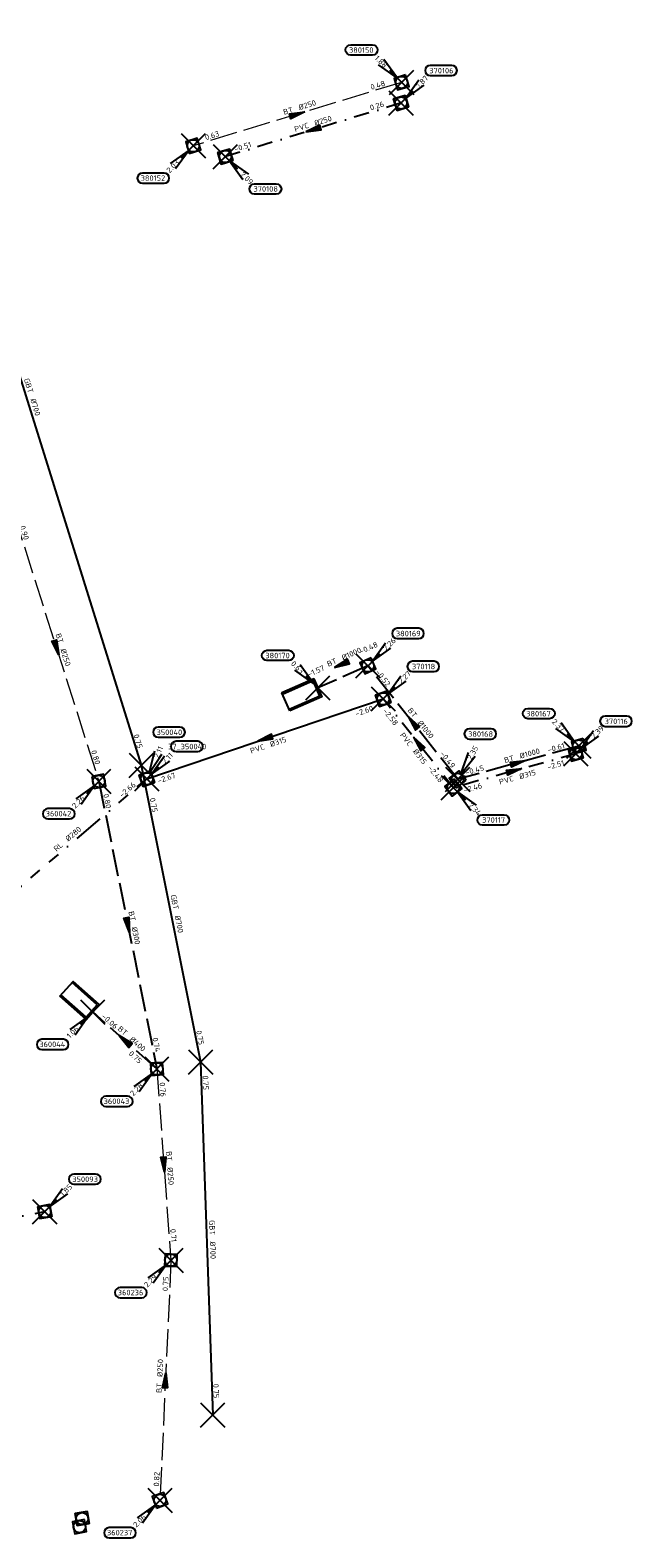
# Model space of a CAD drawing. Header units: metres. Extents: x 153343 to 157271, y 461673 to 467005.
# Tile 24 of 191: x 156392 to 156541, y 462661 to 463034. Entities that reach past the tile are written whole.
import ezdxf
from ezdxf.enums import TextEntityAlignment as Align
from ezdxf.lldxf.tags import DXFTag

# ---------------------------------------------------------------- set-up
doc = ezdxf.new("R2010")
doc.units = ezdxf.units.M
doc.header["$LTSCALE"] = 0.75
doc.header["$PDMODE"] = 3
doc.header["$PDSIZE"] = 3
for name, pattern in [('RI-HWA_BETON', [11.4, 9, -2.4]), ('RI-RELINEN', [38, 10, -4, 0, -4, 4, -4, 4, -4, 0, -4]), ('RI-VWA_PVC', [11, 5, -3, 0, -3])]:
    doc.linetypes.add(name, pattern=pattern)
doc.layers.get('0').update_dxf_attribs({"lineweight": 25})
doc.layers.get('defpoints').update_dxf_attribs({"lineweight": 25})
for name, color, linetype, lineweight in [('B-OI-RI-GWA_STROOMRICHTING-S @ 0.75', 11, 'Continuous', 25), ('B-OI-RI-HWA_RIOOLPUT_INSPECTIEPUT-S', 151, 'Continuous', 25), ('B-OI-RI-HWA_STROOMRICHTING-S @ 0.75', 151, 'Continuous', 25), ('B-OI-RI-HWA_TRANSPORTLEIDING_BETON_250-G', 151, 'RI-HWA_BETON', 18), ('B-OI-RI-HWA_UITSTROOMBAK-S @ 0.75', 151, 'Continuous', 25), ('B-OI-RI-VWA_RIOOLPUT_INSPECTIEPUT-S', 33, 'Continuous', 25), ('B-OI-RI-VWA_STROOMRICHTING-S @ 0.75', 33, 'Continuous', 25)]:
    doc.layers.add(name, color=color, linetype=linetype, lineweight=lineweight)
for name, color, linetype in [('B-OI-RI-HWA_PUTNUMMER-S @ 0.75', 151, 'Continuous'), ('B-OI-RI-HWA_TRANSPORTLEIDING_BETON_1000-G', 151, 'RI-HWA_BETON'), ('B-OI-RI-HWA_TRANSPORTLEIDING_BETON_300-G', 151, 'RI-HWA_BETON'), ('B-OI-RI-HWA_TRANSPORTLEIDING_BETON_400-G', 151, 'RI-HWA_BETON'), ('B-OI-RI-PERSLEIDING_TRANSPORTLEIDING_GEWAPEND BETON_700-G', 210, 'RI-PERS'), ('B-OI-RI-VWA_PUTNUMMER-S @ 0.75', 33, 'Continuous'), ('B-OI-RI-VWA_TRANSPORTLEIDING_B+RELINED_195-G', 33, 'RI-RELINEN'), ('B-OI-RI-VWA_TRANSPORTLEIDING_B+RELINED_280-G', 33, 'RI-RELINEN'), ('B-OI-RI-VWA_TRANSPORTLEIDING_PVC_250-G', 33, 'RI-VWA_PVC'), ('B-OI-RI-VWA_TRANSPORTLEIDING_PVC_315-G', 33, 'RI-VWA_PVC'), ('B-OI-RI-ZINKER_PVC_315-G', 20, 'Continuous'), ('fictief knooppunt', 7, 'Continuous')]:
    doc.layers.add(name, color=color, linetype=linetype)
doc.layers.add('inspectieput', color=7, linetype='Continuous', plot=False)
doc.layers.add('rwa lozingpunt_frontmuur', color=7, linetype='Continuous', plot=False)
doc.styles.add('NLCS-ISO', font='isocpeur.ttf')
doc.styles.get("Standard").update_dxf_attribs({"font": 'txt.shx'})
tags = doc.linetypes.add('RI-PERS', pattern='A,7,-2,["P",Standard,S=1.8,R=0,X=-0.5,Y=-0.9],-2,7,-2,[102,NLCS.SHX,S=1,R=180,X=0,Y=0],-2', length=22).pattern_tags.tags
tags[6] = DXFTag(74, 10)

# ---------------------------------------------------------------- blocks, each defined once
blk = doc.blocks.new('*U546')
at = {"ltscale": 0.1, "style": 'NLCS-ISO'}
for tag, p in [('BOBL', (-48.96, 0)), ('MAT', (-1, 0.5))]:
    blk.add_attdef(tag, text='', height=1.8, dxfattribs=at).set_placement(p, align=Align.BOTTOM_RIGHT)
for tag, p in [('DIA', (1, 0.5)), ('BOBR', (48.02, -0.03))]:
    blk.add_attdef(tag, text='', height=1.8, dxfattribs=at).set_placement(p, align=Align.BOTTOM_LEFT)
at = {"layer": 'defpoints', "ltscale": 0.1, "style": 'NLCS-ISO', "flags": 1}
blk.add_attdef('JVA', text='', height=1.8, dxfattribs=at).set_placement((0, -1), align=Align.TOP_CENTER)
blk = doc.blocks.new('*U539')
at = {"ltscale": 0.1, "style": 'NLCS-ISO'}
for tag, p in [('BOBL', (-33.84, 0)), ('MAT', (-1, 0.5))]:
    blk.add_attdef(tag, text='', height=1.8, dxfattribs=at).set_placement(p, align=Align.BOTTOM_RIGHT)
for tag, p in [('DIA', (1, 0.5)), ('BOBR', (39.62, -0.02))]:
    blk.add_attdef(tag, text='', height=1.8, dxfattribs=at).set_placement(p, align=Align.BOTTOM_LEFT)
at = {"layer": 'defpoints', "ltscale": 0.1, "style": 'NLCS-ISO', "flags": 1}
blk.add_attdef('JVA', text='', height=1.8, dxfattribs=at).set_placement((0, -1), align=Align.TOP_CENTER)
blk = doc.blocks.new('*U540')
at = {"ltscale": 0.1, "style": 'NLCS-ISO'}
for tag, p in [('BOBL', (-117.87, 0)), ('MAT', (-1, 0.5))]:
    blk.add_attdef(tag, text='', height=1.8, dxfattribs=at).set_placement(p, align=Align.BOTTOM_RIGHT)
for tag, p in [('DIA', (1, 0.5)), ('BOBR', (116.92, -0.07))]:
    blk.add_attdef(tag, text='', height=1.8, dxfattribs=at).set_placement(p, align=Align.BOTTOM_LEFT)
at = {"layer": 'defpoints', "ltscale": 0.1, "style": 'NLCS-ISO', "flags": 1}
blk.add_attdef('JVA', text='', height=1.8, dxfattribs=at).set_placement((0, -1), align=Align.TOP_CENTER)
blk = doc.blocks.new('*U80')
at = {"ltscale": 0.1}
blk.add_hatch(color=256, dxfattribs=at).paths.add_polyline_path([(-2.5, 0), (2.5, -0.83), (2.5, 0.83)])
at = {"ltscale": 0.1, "flags": 128}
blk.add_lwpolyline([(-2.5, 0), (2.5, -0.83), (2.5, 0.83)], close=True, dxfattribs=at)
at = {"ltscale": 0.1, "style": 'NLCS-ISO'}
for tag, p in [('BOBL', (-5.66, 0)), ('MAT', (-1, 0.5))]:
    blk.add_attdef(tag, text='', height=1.8, dxfattribs=at).set_placement(p, align=Align.BOTTOM_RIGHT)
for tag, p in [('DIA', (1, 0.5)), ('BOBR', (7.22, 0))]:
    blk.add_attdef(tag, text='', height=1.8, dxfattribs=at).set_placement(p, align=Align.BOTTOM_LEFT)
at = {"layer": 'defpoints', "ltscale": 0.1, "style": 'NLCS-ISO', "flags": 1}
blk.add_attdef('JVA', text='', height=1.8, dxfattribs=at).set_placement((0, -1), align=Align.TOP_CENTER)
blk = doc.blocks.new('*U541')
at = {"ltscale": 0.1}
blk.add_hatch(color=256, dxfattribs=at).paths.add_polyline_path([(-2.5, 0), (2.5, -0.83), (2.5, 0.83)])
at = {"ltscale": 0.1, "flags": 128}
blk.add_lwpolyline([(-2.5, 0), (2.5, -0.83), (2.5, 0.83)], close=True, dxfattribs=at)
at = {"ltscale": 0.1, "style": 'NLCS-ISO'}
for tag, p in [('BOBL', (-14.54, 0)), ('MAT', (-1, 0.5))]:
    blk.add_attdef(tag, text='', height=1.8, dxfattribs=at).set_placement(p, align=Align.BOTTOM_RIGHT)
for tag, p in [('DIA', (1, 0.5)), ('BOBR', (13.6, 0))]:
    blk.add_attdef(tag, text='', height=1.8, dxfattribs=at).set_placement(p, align=Align.BOTTOM_LEFT)
at = {"layer": 'defpoints', "ltscale": 0.1, "style": 'NLCS-ISO', "flags": 1}
blk.add_attdef('JVA', text='', height=1.8, dxfattribs=at).set_placement((0, -1), align=Align.TOP_CENTER)
blk = doc.blocks.new('*U542')
at = {"ltscale": 0.1}
blk.add_hatch(color=256, dxfattribs=at).paths.add_polyline_path([(2.5, 0), (-2.5, -0.83), (-2.5, 0.83)])
at = {"ltscale": 0.1, "flags": 128}
blk.add_lwpolyline([(2.5, 0), (-2.5, -0.83), (-2.5, 0.83)], close=True, dxfattribs=at)
at = {"ltscale": 0.1, "style": 'NLCS-ISO'}
for tag, p in [('BOBL', (-11.41, 0)), ('MAT', (-1, 0.5))]:
    blk.add_attdef(tag, text='', height=1.8, dxfattribs=at).set_placement(p, align=Align.BOTTOM_RIGHT)
for tag, p in [('DIA', (1, 0.5)), ('BOBR', (10.46, 0))]:
    blk.add_attdef(tag, text='', height=1.8, dxfattribs=at).set_placement(p, align=Align.BOTTOM_LEFT)
at = {"layer": 'defpoints', "ltscale": 0.1, "style": 'NLCS-ISO', "flags": 1}
blk.add_attdef('JVA', text='', height=1.8, dxfattribs=at).set_placement((0, -1), align=Align.TOP_CENTER)
blk = doc.blocks.new('*U537')
at = {"ltscale": 0.1}
blk.add_hatch(color=256, dxfattribs=at).paths.add_polyline_path([(2.5, 0), (-2.5, -0.83), (-2.5, 0.83)])
at = {"ltscale": 0.1, "flags": 128}
blk.add_lwpolyline([(2.5, 0), (-2.5, -0.83), (-2.5, 0.83)], close=True, dxfattribs=at)
at = {"ltscale": 0.1, "style": 'NLCS-ISO'}
for tag, p in [('BOBL', (-26.62, 0)), ('MAT', (-1, 0.5))]:
    blk.add_attdef(tag, text='', height=1.8, dxfattribs=at).set_placement(p, align=Align.BOTTOM_RIGHT)
for tag, p in [('DIA', (1, 0.5)), ('BOBR', (25.68, -0.01))]:
    blk.add_attdef(tag, text='', height=1.8, dxfattribs=at).set_placement(p, align=Align.BOTTOM_LEFT)
at = {"layer": 'defpoints', "ltscale": 0.1, "style": 'NLCS-ISO', "flags": 1}
blk.add_attdef('JVA', text='', height=1.8, dxfattribs=at).set_placement((0, -1), align=Align.TOP_CENTER)
blk = doc.blocks.new('*U547')
at = {"ltscale": 0.1}
blk.add_hatch(color=256, dxfattribs=at).paths.add_polyline_path([(-2.5, 0), (2.5, -0.83), (2.5, 0.83)])
at = {"ltscale": 0.1, "flags": 128}
blk.add_lwpolyline([(-2.5, 0), (2.5, -0.83), (2.5, 0.83)], close=True, dxfattribs=at)
at = {"ltscale": 0.1, "style": 'NLCS-ISO'}
for tag, p in [('BOBL', (-31.88, -3.24)), ('MAT', (-1, -3.74))]:
    blk.add_attdef(tag, text='', height=1.8, dxfattribs=at).set_placement(p, align=Align.BOTTOM_RIGHT)
for tag, p in [('DIA', (1, -3.74)), ('BOBR', (30.93, -3.23))]:
    blk.add_attdef(tag, text='', height=1.8, dxfattribs=at).set_placement(p, align=Align.BOTTOM_LEFT)
at = {"layer": 'defpoints', "ltscale": 0.1, "style": 'NLCS-ISO', "flags": 1}
blk.add_attdef('JVA', text='', height=1.8, dxfattribs=at).set_placement((0, -1), align=Align.TOP_CENTER)
blk = doc.blocks.new('*U548')
at = {"ltscale": 0.1}
blk.add_hatch(color=256, dxfattribs=at).paths.add_polyline_path([(-2.5, 0), (2.5, -0.83), (2.5, 0.83)])
at = {"ltscale": 0.1, "flags": 128}
blk.add_lwpolyline([(-2.5, 0), (2.5, -0.83), (2.5, 0.83)], close=True, dxfattribs=at)
at = {"ltscale": 0.1, "style": 'NLCS-ISO'}
for tag, p in [('BOBL', (-9.33, -3.24)), ('MAT', (-1, -3.74))]:
    blk.add_attdef(tag, text='', height=1.8, dxfattribs=at).set_placement(p, align=Align.BOTTOM_RIGHT)
for tag, p in [('DIA', (1, -3.74)), ('BOBR', (8.38, -3.24))]:
    blk.add_attdef(tag, text='', height=1.8, dxfattribs=at).set_placement(p, align=Align.BOTTOM_LEFT)
at = {"layer": 'defpoints', "ltscale": 0.1, "style": 'NLCS-ISO', "flags": 1}
blk.add_attdef('JVA', text='', height=1.8, dxfattribs=at).set_placement((0, -1), align=Align.TOP_CENTER)
blk = doc.blocks.new('*U535')
at = {"ltscale": 0.1}
blk.add_hatch(color=256, dxfattribs=at).paths.add_polyline_path([(2.5, 0), (-2.5, -0.83), (-2.5, 0.83)])
at = {"ltscale": 0.1, "flags": 128}
blk.add_lwpolyline([(2.5, 0), (-2.5, -0.83), (-2.5, 0.83)], close=True, dxfattribs=at)
at = {"ltscale": 0.1, "style": 'NLCS-ISO'}
for tag, p in [('BOBL', (-11.67, -3.24)), ('MAT', (-1, -3.74))]:
    blk.add_attdef(tag, text='', height=1.8, dxfattribs=at).set_placement(p, align=Align.BOTTOM_RIGHT)
for tag, p in [('DIA', (1, -3.74)), ('BOBR', (10.72, -3.24))]:
    blk.add_attdef(tag, text='', height=1.8, dxfattribs=at).set_placement(p, align=Align.BOTTOM_LEFT)
at = {"layer": 'defpoints', "ltscale": 0.1, "style": 'NLCS-ISO', "flags": 1}
blk.add_attdef('JVA', text='', height=1.8, dxfattribs=at).set_placement((0, -1), align=Align.TOP_CENTER)
blk = doc.blocks.new('*U536')
at = {"ltscale": 0.1}
blk.add_hatch(color=256, dxfattribs=at).paths.add_polyline_path([(-2.5, 0), (2.5, -0.83), (2.5, 0.83)])
at = {"ltscale": 0.1, "flags": 128}
blk.add_lwpolyline([(-2.5, 0), (2.5, -0.83), (2.5, 0.83)], close=True, dxfattribs=at)
at = {"ltscale": 0.1, "style": 'NLCS-ISO'}
for tag, p in [('BOBL', (-21, 0)), ('MAT', (-1, 0.5))]:
    blk.add_attdef(tag, text='', height=1.8, dxfattribs=at).set_placement(p, align=Align.BOTTOM_RIGHT)
for tag, p in [('DIA', (1, 0.5)), ('BOBR', (20.05, -0.01))]:
    blk.add_attdef(tag, text='', height=1.8, dxfattribs=at).set_placement(p, align=Align.BOTTOM_LEFT)
at = {"layer": 'defpoints', "ltscale": 0.1, "style": 'NLCS-ISO', "flags": 1}
blk.add_attdef('JVA', text='', height=1.8, dxfattribs=at).set_placement((0, -1), align=Align.TOP_CENTER)
blk = doc.blocks.new('*U555')
at = {"ltscale": 0.1}
blk.add_hatch(color=256, dxfattribs=at).paths.add_polyline_path([(2.5, 0), (-2.5, -0.83), (-2.5, 0.83)])
at = {"ltscale": 0.1, "flags": 128}
blk.add_lwpolyline([(2.5, 0), (-2.5, -0.83), (-2.5, 0.83)], close=True, dxfattribs=at)
at = {"ltscale": 0.1, "style": 'NLCS-ISO'}
for tag, p in [('BOBL', (-30.32, 0)), ('MAT', (-1, 0.5))]:
    blk.add_attdef(tag, text='', height=1.8, dxfattribs=at).set_placement(p, align=Align.BOTTOM_RIGHT)
for tag, p in [('DIA', (1, 0.5)), ('BOBR', (29.37, -0.01))]:
    blk.add_attdef(tag, text='', height=1.8, dxfattribs=at).set_placement(p, align=Align.BOTTOM_LEFT)
at = {"layer": 'defpoints', "ltscale": 0.1, "style": 'NLCS-ISO', "flags": 1}
blk.add_attdef('JVA', text='', height=1.8, dxfattribs=at).set_placement((0, -1), align=Align.TOP_CENTER)
blk = doc.blocks.new('*U562')
at = {"ltscale": 0.1}
blk.add_hatch(color=256, dxfattribs=at).paths.add_polyline_path([(2.5, 0), (-2.5, -0.83), (-2.5, 0.83)])
at = {"ltscale": 0.1, "flags": 128}
blk.add_lwpolyline([(2.5, 0), (-2.5, -0.83), (-2.5, 0.83)], close=True, dxfattribs=at)
at = {"ltscale": 0.1, "style": 'NLCS-ISO'}
for tag, p in [('BOBL', (-22.31, 0)), ('MAT', (-1, 0.5))]:
    blk.add_attdef(tag, text='', height=1.8, dxfattribs=at).set_placement(p, align=Align.BOTTOM_RIGHT)
for tag, p in [('DIA', (1, 0.5)), ('BOBR', (21.37, -0.01))]:
    blk.add_attdef(tag, text='', height=1.8, dxfattribs=at).set_placement(p, align=Align.BOTTOM_LEFT)
at = {"layer": 'defpoints', "ltscale": 0.1, "style": 'NLCS-ISO', "flags": 1}
blk.add_attdef('JVA', text='', height=1.8, dxfattribs=at).set_placement((0, -1), align=Align.TOP_CENTER)
blk = doc.blocks.new('*U563')
at = {"ltscale": 0.1}
blk.add_hatch(color=256, dxfattribs=at).paths.add_polyline_path([(-2.5, 0), (2.5, -0.83), (2.5, 0.83)])
at = {"ltscale": 0.1, "flags": 128}
blk.add_lwpolyline([(-2.5, 0), (2.5, -0.83), (2.5, 0.83)], close=True, dxfattribs=at)
at = {"ltscale": 0.1, "style": 'NLCS-ISO'}
for tag, p in [('BOBL', (-4.83, 0)), ('MAT', (-1, 0.5))]:
    blk.add_attdef(tag, text='', height=1.8, dxfattribs=at).set_placement(p, align=Align.BOTTOM_RIGHT)
for tag, p in [('DIA', (1, 0.5)), ('BOBR', (3.88, -3.24))]:
    blk.add_attdef(tag, text='', height=1.8, dxfattribs=at).set_placement(p, align=Align.BOTTOM_LEFT)
at = {"layer": 'defpoints', "ltscale": 0.1, "style": 'NLCS-ISO', "flags": 1}
blk.add_attdef('JVA', text='', height=1.8, dxfattribs=at).set_placement((0, -1), align=Align.TOP_CENTER)
blk = doc.blocks.new('*U560')
at = {"ltscale": 0.1}
blk.add_hatch(color=256, dxfattribs=at).paths.add_polyline_path([(2.5, 0), (-2.5, -0.83), (-2.5, 0.83)])
at = {"ltscale": 0.1, "flags": 128}
blk.add_lwpolyline([(2.5, 0), (-2.5, -0.83), (-2.5, 0.83)], close=True, dxfattribs=at)
at = {"ltscale": 0.1, "style": 'NLCS-ISO'}
for tag, p in [('BOBL', (-39.07, 0)), ('MAT', (-1, 0.5))]:
    blk.add_attdef(tag, text='', height=1.8, dxfattribs=at).set_placement(p, align=Align.BOTTOM_RIGHT)
for tag, p in [('DIA', (1, 0.5)), ('BOBR', (38.13, -0.02))]:
    blk.add_attdef(tag, text='', height=1.8, dxfattribs=at).set_placement(p, align=Align.BOTTOM_LEFT)
at = {"layer": 'defpoints', "ltscale": 0.1, "style": 'NLCS-ISO', "flags": 1}
blk.add_attdef('JVA', text='', height=1.8, dxfattribs=at).set_placement((0, -1), align=Align.TOP_CENTER)
blk = doc.blocks.new('*U561')
at = {"ltscale": 0.1}
blk.add_hatch(color=256, dxfattribs=at).paths.add_polyline_path([(2.5, 0), (-2.5, -0.83), (-2.5, 0.83)])
at = {"ltscale": 0.1, "flags": 128}
blk.add_lwpolyline([(2.5, 0), (-2.5, -0.83), (-2.5, 0.83)], close=True, dxfattribs=at)
at = {"ltscale": 0.1, "style": 'NLCS-ISO'}
for tag, p in [('BOBL', (-36.95, 0)), ('MAT', (-1, 0.5))]:
    blk.add_attdef(tag, text='', height=1.8, dxfattribs=at).set_placement(p, align=Align.BOTTOM_RIGHT)
for tag, p in [('DIA', (1, 0.5)), ('BOBR', (36, -0.02))]:
    blk.add_attdef(tag, text='', height=1.8, dxfattribs=at).set_placement(p, align=Align.BOTTOM_LEFT)
at = {"layer": 'defpoints', "ltscale": 0.1, "style": 'NLCS-ISO', "flags": 1}
blk.add_attdef('JVA', text='', height=1.8, dxfattribs=at).set_placement((0, -1), align=Align.TOP_CENTER)
blk = doc.blocks.new('*U603')
at = {"ltscale": 0.1, "style": 'NLCS-ISO'}
for tag, p in [('BOBL', (-24.92, 0)), ('MAT', (-1, 0.5))]:
    blk.add_attdef(tag, text='', height=1.8, dxfattribs=at).set_placement(p, align=Align.BOTTOM_RIGHT)
for tag, p in [('DIA', (1, 0.5)), ('BOBR', (23.98, -0.01))]:
    blk.add_attdef(tag, text='', height=1.8, dxfattribs=at).set_placement(p, align=Align.BOTTOM_LEFT)
at = {"layer": 'defpoints', "ltscale": 0.1, "style": 'NLCS-ISO', "flags": 1}
blk.add_attdef('JVA', text='', height=1.8, dxfattribs=at).set_placement((0, -1), align=Align.TOP_CENTER)
blk = doc.blocks.new('SRI-UITSTROOMBAK-SO')
at = {"color": 7}
for p, q in [((-3.25, 11.56), (3.25, 11.56)), ((-3.25, 0), (-3.25, 11.56)), ((-2.75, 0.5), (-2.75, 11.56)), ((2.75, 0.5), (2.75, 11.56)), ((3.25, 0), (3.25, 11.56)), ((-3.25, 0), (3.25, 0)), ((-2.75, 0.5), (2.75, 0.5))]:
    blk.add_line(p, q, dxfattribs=at)
at = {"flags": 128}
blk.add_lwpolyline([(-3.25, 11.56), (3.25, 11.56), (3.25, 0), (-3.25, 0)], close=True, dxfattribs=at)
blk = doc.blocks.new('*U255')
for q in [(-7.6, 5.83), (-5.83, 7.6)]:
    blk.add_line((-1.41, 1.41), q)
blk.add_lwpolyline([(-16.81, 12.39), (-9.65, 12.39, -1), (-9.65, 9.01), (-16.81, 9.01, -1)], format="xyb", close=True)
at = {"ltscale": 0.1, "style": 'NLCS-ISO'}
blk.add_attdef('PUTNR', text='', height=1.8, dxfattribs=at).set_placement((-13.33, 10.67), align=Align.MIDDLE_CENTER)
blk.add_attdef('PUTHGT', text='', height=1.8, rotation=315, dxfattribs=at).set_placement((-8.44, 8.48), align=Align.MIDDLE_LEFT)
blk = doc.blocks.new('*U246')
for q in [(5.83, 7.6), (7.6, 5.83)]:
    blk.add_line((1.41, 1.41), q)
blk.add_lwpolyline([(16.81, 12.39), (9.65, 12.39, 1), (9.65, 9.01), (16.81, 9.01, 1)], format="xyb", close=True)
at = {"ltscale": 0.1, "style": 'NLCS-ISO'}
blk.add_attdef('PUTHGT', text='', height=1.8, rotation=45, dxfattribs=at).set_placement((5.39, 5.43), align=Align.MIDDLE_LEFT)
blk.add_attdef('PUTNR', text='', height=1.8, dxfattribs=at).set_placement((13.33, 10.67), align=Align.MIDDLE_CENTER)
blk = doc.blocks.new('*U639')
for q in [(3.6, 8.88), (5.78, 7.64)]:
    blk.add_line((0.99, 1.74), q)
blk.add_lwpolyline([(11.02, 16.66), (3.87, 16.66, 1), (3.87, 13.27), (11.02, 13.27, 1)], format="xyb", close=True)
at = {"ltscale": 0.1, "style": 'NLCS-ISO'}
blk.add_attdef('PUTHGT', text='', height=1.8, rotation=60.4065, dxfattribs=at).set_placement((3.75, 6.66), align=Align.MIDDLE_LEFT)
blk.add_attdef('PUTNR', text='', height=1.8, dxfattribs=at).set_placement((7.55, 14.93), align=Align.MIDDLE_CENTER)
blk = doc.blocks.new('*U241')
for q in [(-7.6, -5.83), (-5.83, -7.6)]:
    blk.add_line((-1.41, -1.41), q)
blk.add_lwpolyline([(-16.81, -12.39), (-9.65, -12.39, 1), (-9.65, -9.01), (-16.81, -9.01, 1)], format="xyb", close=True)
at = {"ltscale": 0.1, "style": 'NLCS-ISO'}
blk.add_attdef('PUTHGT', text='', height=1.8, rotation=45, dxfattribs=at).set_placement((-8.44, -8.48), align=Align.MIDDLE_LEFT)
blk.add_attdef('PUTNR', text='', height=1.8, dxfattribs=at).set_placement((-13.33, -8.87), align=Align.MIDDLE_CENTER)
blk = doc.blocks.new('*U43')
for q in [(5.83, 7.6), (7.6, 5.83)]:
    blk.add_line((1.41, 1.41), q)
blk.add_lwpolyline([(16.81, 12.39), (9.65, 12.39, 1), (9.65, 9.01), (16.81, 9.01, 1)], format="xyb", close=True)
at = {"ltscale": 0.1, "style": 'NLCS-ISO'}
blk.add_attdef('PUTHGT', text='', height=1.8, rotation=45, dxfattribs=at).set_placement((5.39, 5.43), align=Align.MIDDLE_LEFT)
blk.add_attdef('PUTNR', text='', height=1.8, dxfattribs=at).set_placement((13.33, 10.67), align=Align.MIDDLE_CENTER)
blk = doc.blocks.new('*U321')
for q in [(5.83, -7.6), (7.6, -5.83)]:
    blk.add_line((1.41, -1.41), q)
blk.add_lwpolyline([(16.81, -12.39), (9.65, -12.39, -1), (9.65, -9.01), (16.81, -9.01, -1)], format="xyb", close=True)
at = {"ltscale": 0.1, "style": 'NLCS-ISO'}
blk.add_attdef('PUTHGT', text='', height=1.8, rotation=315, dxfattribs=at).set_placement((5.39, -5.43), align=Align.MIDDLE_LEFT)
blk.add_attdef('PUTNR', text='', height=1.8, dxfattribs=at).set_placement((13.33, -8.87), align=Align.MIDDLE_CENTER)
blk = doc.blocks.new('*U647')
for q in [(2.67, 9.2), (4.96, 8.2)]:
    blk.add_line((0.8, 1.83), q)
blk.add_lwpolyline([(10.93, 17.1), (3.77, 17.1, 1), (3.77, 13.71), (10.93, 13.71, 1)], format="xyb", close=True)
at = {"ltscale": 0.1, "style": 'NLCS-ISO'}
blk.add_attdef('PUTHGT', text='', height=1.8, rotation=66.2998, dxfattribs=at).set_placement((3.05, 7.01), align=Align.MIDDLE_LEFT)
blk.add_attdef('PUTNR', text='', height=1.8, dxfattribs=at).set_placement((7.45, 15.37), align=Align.MIDDLE_CENTER)
blk = doc.blocks.new('B-SRI-PUT_HWA-SO')
at = {"lineweight": -3, "flags": 128}
blk.add_lwpolyline([(-2, -2), (2, -2), (2, 2), (-2, 2)], close=True, dxfattribs=at)
at = {"lineweight": -3}
blk.add_circle((0, 0), 2, dxfattribs=at)
blk = doc.blocks.new('B-SRI-PUT_VWA-SO')
at = {"flags": 128}
blk.add_lwpolyline([(-2, 2), (2, 2), (2, -2), (-2, -2)], close=True, dxfattribs=at)
at = {"lineweight": -3, "flags": 128}
blk.add_lwpolyline([(2, -2), (2, 2), (-2, 2), (-2, -2)], close=True, dxfattribs=at)
at = {"lineweight": -3}
blk.add_circle((0, 0), 2, dxfattribs=at)

msp = doc.modelspace()

# ---------------------------------------------------------------- linework, layer by layer
at = {"layer": 'B-OI-RI-HWA_TRANSPORTLEIDING_BETON_1000-G', "transparency": 33554610}
for p, q in [((156475.35, 462876.92), (156462.95, 462871.47)), ((156497.59, 462848.84), (156475.35, 462876.92)), ((156527.6, 462857.08), (156497.59, 462848.84))]:
    msp.add_line(p, q, dxfattribs=at)
at = {"layer": 'B-OI-RI-HWA_TRANSPORTLEIDING_BETON_250-G', "transparency": 33554610}
for p, q in [((156483.69, 463021.33), (156432.08, 463005.64)), ((156387.65, 462914.5), (156408.69, 462848.34)), ((156423.06, 462777.16), (156426.54, 462729.81)), ((156426.54, 462729.81), (156423.84, 462670.39))]:
    msp.add_line(p, q, dxfattribs=at)
at = {"layer": 'B-OI-RI-HWA_TRANSPORTLEIDING_BETON_300-G', "transparency": 33554610}
msp.add_line((156408.69, 462848.34), (156423.06, 462777.16), dxfattribs=at)
at = {"layer": 'B-OI-RI-HWA_TRANSPORTLEIDING_BETON_400-G', "transparency": 33554610}
msp.add_line((156423.06, 462777.16), (156407.16, 462791.25), dxfattribs=at)
at = {"layer": 'B-OI-RI-PERSLEIDING_TRANSPORTLEIDING_GEWAPEND BETON_700-G', "transparency": 33554610}
for p, q in [((156362.2, 463034.4), (156419.2, 462852.3)), ((156419.2, 462852.3), (156433.9, 462778.9)), ((156433.9, 462778.9), (156436.9, 462691.5))]:
    msp.add_line(p, q, dxfattribs=at)
at = {"layer": 'B-OI-RI-VWA_TRANSPORTLEIDING_B+RELINED_195-G', "transparency": 33554610}
msp.add_line((156336.46, 462730.79), (156395.29, 462741.85), dxfattribs=at)
at = {"layer": 'B-OI-RI-VWA_TRANSPORTLEIDING_B+RELINED_280-G', "transparency": 33554610}
msp.add_line((156381.47, 462815.6), (156420.57, 462848.95), dxfattribs=at)
at = {"layer": 'B-OI-RI-VWA_TRANSPORTLEIDING_PVC_250-G', "transparency": 33554610}
msp.add_line((156483.55, 463016.24), (156440.02, 463002.97), dxfattribs=at)
at = {"layer": 'B-OI-RI-VWA_TRANSPORTLEIDING_PVC_315-G', "transparency": 33554610}
for p, q in [((156496.49, 462846.79), (156479.13, 462868.76)), ((156526.86, 462855.18), (156496.49, 462846.79))]:
    msp.add_line(p, q, dxfattribs=at)
at = {"layer": 'B-OI-RI-ZINKER_PVC_315-G', "transparency": 33554610}
msp.add_line((156420.57, 462848.95), (156479.13, 462868.76), dxfattribs=at)
at = {"layer": 'fictief knooppunt', "transparency": 33554610}
for p in [(156419.2, 462852.3), (156433.9, 462778.9), (156436.9, 462691.5)]:
    msp.add_point(p, dxfattribs=at)
at = {"layer": 'inspectieput', "transparency": 33554610}
for p in [(156483.69, 463021.33), (156483.55, 463016.24), (156432.08, 463005.64), (156440.02, 463002.97), (156475.35, 462876.92), (156479.13, 462868.76), (156526.86, 462855.18), (156527.6, 462857.08), (156408.69, 462848.34), (156420.57, 462848.95), (156420.57, 462848.95), (156496.49, 462846.79), (156497.59, 462848.84), (156423.06, 462777.16), (156395.29, 462741.85), (156426.54, 462729.81), (156423.84, 462670.39)]:
    msp.add_point(p, dxfattribs=at)
at = {"layer": 'rwa lozingpunt_frontmuur', "transparency": 33554610}
for p in [(156462.95, 462871.47), (156407.16, 462791.25)]:
    msp.add_point(p, dxfattribs=at)

# ---------------------------------------------------------------- block references
at = {"layer": 'B-OI-RI-GWA_STROOMRICHTING-S @ 0.75', "transparency": 33554610}
for name, p, xscale, yscale, zscale, rotation in [('*U540', (156390.7, 462943.35), 0.75, 0.75, 0.75, 287.3808937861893), ('*U539', (156426.55, 462815.6), 0.7499999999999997, 0.7499999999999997, 0.7499999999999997, 281.3249431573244), ('*U546', (156435.4, 462735.2), 0.75, 0.75, 0.75, 271.9659025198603)]:
    msp.add_blockref(name, p, dxfattribs=dict(at, xscale=xscale, yscale=yscale, zscale=zscale, rotation=rotation)).add_auto_attribs({'MAT': 'GBT', 'DIA': '%%c700', 'BOBL': '0.75', 'BOBR': '0.75'})
at = {"layer": 'B-OI-RI-HWA_PUTNUMMER-S @ 0.75', "transparency": 33554610, "xscale": 0.75, "yscale": 0.75, "zscale": 0.75}
for name, p, values in [('*U255', (156483.69, 463021.33), {'PUTNR': '380150', 'PUTHGT': '1.88'}), ('*U246', (156475.35, 462876.92), {'PUTNR': '380169', 'PUTHGT': '2.26'}), ('*U255', (156462.95, 462871.47), {'PUTNR': '380170', 'PUTHGT': '0.63'}), ('*U255', (156527.6, 462857.08), {'PUTNR': '380167', 'PUTHGT': '2.37'}), ('*U639', (156497.59, 462848.84), {'PUTNR': '380168', 'PUTHGT': '2.35'})]:
    msp.add_blockref(name, p, dxfattribs=at).add_auto_attribs(values)
at = {"layer": 'B-OI-RI-HWA_PUTNUMMER-S @ 0.75', "transparency": 33554610}
ref = msp.add_blockref('*U241', (156432.08, 463005.64), dxfattribs=dict(at, xscale=0.75, yscale=0.75, zscale=0.75))
ref.add_attrib('PUTNR', '380152', dxfattribs={"layer": '0', "ltscale": 0.1, "height": 1.35, "style": 'NLCS-ISO'}).set_placement((156422.08, 462997.64), align=Align.MIDDLE_CENTER)
ref.add_attrib('PUTHGT', '2.03', dxfattribs={"layer": '0', "ltscale": 0.1, "height": 1.35, "rotation": 45, "style": 'NLCS-ISO'}).set_placement((156425.75, 462999.28), align=Align.MIDDLE_LEFT)
ref = msp.add_blockref('*U241', (156408.69, 462848.34), dxfattribs=dict(at, xscale=0.75, yscale=0.75, zscale=0.75))
ref.add_attrib('PUTNR', '360042', dxfattribs={"layer": '0', "ltscale": 0.1, "height": 1.35, "style": 'NLCS-ISO'}).set_placement((156398.69, 462840.34), align=Align.MIDDLE_CENTER)
ref.add_attrib('PUTHGT', '2.26', dxfattribs={"layer": '0', "ltscale": 0.1, "height": 1.35, "rotation": 45, "style": 'NLCS-ISO'}).set_placement((156402.36, 462841.98), align=Align.MIDDLE_LEFT)
ref = msp.add_blockref('*U241', (156407.16, 462791.25), dxfattribs=dict(at, xscale=0.75, yscale=0.75, zscale=0.75))
ref.add_attrib('PUTNR', '360044', dxfattribs={"layer": '0', "ltscale": 0.1, "height": 1.35, "style": 'NLCS-ISO'}).set_placement((156397.16, 462783.25), align=Align.MIDDLE_CENTER)
ref.add_attrib('PUTHGT', '1.06', dxfattribs={"layer": '0', "ltscale": 0.1, "height": 1.35, "rotation": 45, "style": 'NLCS-ISO'}).set_placement((156401.02, 462785.08), align=Align.MIDDLE_LEFT)
ref = msp.add_blockref('*U241', (156423.06, 462777.16), dxfattribs=dict(at, xscale=0.75, yscale=0.75, zscale=0.75))
ref.add_attrib('PUTNR', '360043', dxfattribs={"layer": '0', "ltscale": 0.1, "height": 1.35, "style": 'NLCS-ISO'}).set_placement((156413.06, 462769.16), align=Align.MIDDLE_CENTER)
ref.add_attrib('PUTHGT', '2.28', dxfattribs={"layer": '0', "ltscale": 0.1, "height": 1.35, "rotation": 45, "style": 'NLCS-ISO'}).set_placement((156416.73, 462770.8), align=Align.MIDDLE_LEFT)
ref = msp.add_blockref('*U241', (156426.54, 462729.81), dxfattribs=dict(at, xscale=0.75, yscale=0.75, zscale=0.75))
ref.add_attrib('PUTNR', '360236', dxfattribs={"layer": '0', "ltscale": 0.1, "height": 1.35, "style": 'NLCS-ISO'}).set_placement((156416.54, 462721.81), align=Align.MIDDLE_CENTER)
ref.add_attrib('PUTHGT', '2.29', dxfattribs={"layer": '0', "ltscale": 0.1, "height": 1.35, "rotation": 45, "style": 'NLCS-ISO'}).set_placement((156420.21, 462723.45), align=Align.MIDDLE_LEFT)
ref = msp.add_blockref('*U241', (156423.84, 462670.39), dxfattribs=dict(at, xscale=0.75, yscale=0.75, zscale=0.75))
ref.add_attrib('PUTNR', '360237', dxfattribs={"layer": '0', "ltscale": 0.1, "height": 1.35, "style": 'NLCS-ISO'}).set_placement((156413.84, 462662.39), align=Align.MIDDLE_CENTER)
ref.add_attrib('PUTHGT', '2.06', dxfattribs={"layer": '0', "ltscale": 0.1, "height": 1.35, "rotation": 45, "style": 'NLCS-ISO'}).set_placement((156417.51, 462664.03), align=Align.MIDDLE_LEFT)
at = {"layer": 'B-OI-RI-HWA_RIOOLPUT_INSPECTIEPUT-S'}
for p, xscale, yscale, zscale, rotation in [((156483.69, 463021.33), 0.7499999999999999, 0.7499999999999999, 0.7499999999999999, 196.9098409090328), ((156432.08, 463005.64), 0.75, 0.75, 0.75, 16.9098409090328), ((156475.35, 462876.92), 0.7500000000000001, 0.7500000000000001, 0.7500000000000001, 203.7262633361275), ((156527.6, 462857.08), 0.7500000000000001, 0.7500000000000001, 0.7500000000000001, 195.3536176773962), ((156408.69, 462848.34), 0.7500000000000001, 0.7500000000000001, 0.7500000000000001, 281.4136085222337), ((156497.59, 462848.84), 0.75, 0.75, 0.75, 128.3800264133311), ((156423.06, 462777.16), 0.75, 0.75, 0.75, 274.2034100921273), ((156426.54, 462729.81), 0.75, 0.75, 0.75, 267.3983125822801), ((156423.84, 462670.39), 0.75, 0.75, 0.75, 19.66534576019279), ((156403.91, 462663.86), 0.75, 0.75, 0.75, 190.172362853)]:
    msp.add_blockref('B-SRI-PUT_HWA-SO', p, dxfattribs=dict(at, xscale=xscale, yscale=yscale, zscale=zscale, rotation=rotation))
at = {"layer": 'B-OI-RI-HWA_STROOMRICHTING-S @ 0.75', "transparency": 33554610, "xscale": 0.75, "yscale": 0.75, "zscale": 0.75}
for name, p, rotation, values in [('*U537', (156457.89, 463013.48), 16.90984090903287, {'MAT': 'BT', 'DIA': '%%c250', 'BOBL': '0.63', 'BOBR': '0.48'}), ('*U561', (156398.17, 462881.42), 287.6415448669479, {'MAT': 'BT', 'DIA': '%%c250', 'BOBL': '0.90', 'BOBR': '0.80'}), ('*U80', (156468.8, 462877.25), 23.7262633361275, {'MAT': 'BT', 'DIA': '%%c1000', 'BOBL': '-1.57', 'BOBR': '-0.48'}), ('*U541', (156486.47, 462862.88), 308.3800264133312, {'MAT': 'BT', 'DIA': '%%c1000', 'BOBL': '-0.52', 'BOBR': '-0.49'}), ('*U542', (156512.6, 462852.96), 15.3536176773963, {'MAT': 'BT', 'DIA': '%%c1000', 'BOBL': '-0.45', 'BOBR': '-0.61'}), ('*U560', (156415.88, 462812.75), 281.4136085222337, {'MAT': 'BT', 'DIA': '%%c300', 'BOBL': '0.80', 'BOBR': '0.74'}), ('*U563', (156415.11, 462784.21), 318.4538085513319, {'MAT': 'BT', 'DIA': '%%c400', 'BOBL': '-0.06', 'BOBR': '0.75'}), ('*U562', (156424.8, 462753.49), 274.2034100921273, {'MAT': 'BT', 'DIA': '%%c250', 'BOBL': '0.76', 'BOBR': '0.71'}), ('*U555', (156425.19, 462700.1), 87.39831258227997, {'MAT': 'BT', 'DIA': '%%c250', 'BOBL': '0.82', 'BOBR': '0.75'})]:
    msp.add_blockref(name, p, dxfattribs=dict(at, rotation=rotation)).add_auto_attribs(values)
at = {"layer": 'B-OI-RI-HWA_UITSTROOMBAK-S @ 0.75', "transparency": 33554610}
for p, xscale, yscale, zscale, rotation in [((156462.95, 462871.47), 0.7500000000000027, 0.7500000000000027, 0.7500000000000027, 113.7262633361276), ((156407.16, 462791.25), 0.75, 0.75, 0.75, 48.45380855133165)]:
    msp.add_blockref('SRI-UITSTROOMBAK-SO', p, dxfattribs=dict(at, xscale=xscale, yscale=yscale, zscale=zscale, rotation=rotation))
at = {"layer": 'B-OI-RI-VWA_PUTNUMMER-S @ 0.75', "transparency": 33554610, "xscale": 0.75, "yscale": 0.75, "zscale": 0.75}
for name, p, values in [('*U43', (156483.55, 463016.24), {'PUTNR': '370106', 'PUTHGT': '1.87'}), ('*U43', (156479.13, 462868.76), {'PUTNR': '370118', 'PUTHGT': '2.27'}), ('*U43', (156526.86, 462855.18), {'PUTNR': '370116', 'PUTHGT': '2.39'}), ('*U647', (156420.57, 462848.95), {'PUTNR': '350040', 'PUTHGT': '2.11'}), ('*U43', (156420.57, 462848.95), {'PUTNR': '37_350040', 'PUTHGT': '2.11'}), ('*U43', (156395.29, 462741.85), {'PUTNR': '350093', 'PUTHGT': '1.85'})]:
    msp.add_blockref(name, p, dxfattribs=at).add_auto_attribs(values)
at = {"layer": 'B-OI-RI-VWA_PUTNUMMER-S @ 0.75', "transparency": 33554610}
ref = msp.add_blockref('*U321', (156440.02, 463002.97), dxfattribs=dict(at, xscale=0.75, yscale=0.75, zscale=0.75))
ref.add_attrib('PUTNR', '370108', dxfattribs={"layer": '0', "ltscale": 0.1, "height": 1.35, "style": 'NLCS-ISO'}).set_placement((156450.02, 462994.97), align=Align.MIDDLE_CENTER)
ref.add_attrib('PUTHGT', '2.09', dxfattribs={"layer": '0', "ltscale": 0.1, "height": 1.35, "rotation": 315, "style": 'NLCS-ISO'}).set_placement((156444.06, 462998.9), align=Align.MIDDLE_LEFT)
ref = msp.add_blockref('*U321', (156496.49, 462846.79), dxfattribs=dict(at, xscale=0.75, yscale=0.75, zscale=0.75))
ref.add_attrib('PUTNR', '370117', dxfattribs={"layer": '0', "ltscale": 0.1, "height": 1.35, "style": 'NLCS-ISO'}).set_placement((156506.49, 462838.79), align=Align.MIDDLE_CENTER)
ref.add_attrib('PUTHGT', '2.34', dxfattribs={"layer": '0', "ltscale": 0.1, "height": 1.35, "rotation": 315, "style": 'NLCS-ISO'}).set_placement((156500.53, 462842.72), align=Align.MIDDLE_LEFT)
at = {"layer": 'B-OI-RI-VWA_RIOOLPUT_INSPECTIEPUT-S'}
for p, xscale, yscale, zscale, rotation in [((156483.55, 463016.24), 0.75, 0.75, 0.75, 196.9536975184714), ((156440.02, 463002.97), 0.7499999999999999, 0.7499999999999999, 0.7499999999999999, 16.95369751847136), ((156479.13, 462868.76), 0.75, 0.75, 0.75, 198.6899337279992), ((156526.86, 462855.18), 0.75, 0.75, 0.75, 195.4433181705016), ((156420.57, 462848.95), 0.75, 0.75, 0.75, 18.68993372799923), ((156420.57, 462848.95), 0.75, 0.75, 0.75, 18.68993372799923), ((156496.49, 462846.79), 0.7499999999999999, 0.7499999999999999, 0.7499999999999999, 128.3146763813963), ((156395.29, 462741.85), 0.7499999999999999, 0.7499999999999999, 0.7499999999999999, 190.6472900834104), ((156404.55, 462665.86), 0.7499999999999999, 0.7499999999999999, 0.7499999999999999, 189.4910406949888)]:
    msp.add_blockref('B-SRI-PUT_VWA-SO', p, dxfattribs=dict(at, xscale=xscale, yscale=yscale, zscale=zscale, rotation=rotation))
at = {"layer": 'B-OI-RI-VWA_STROOMRICHTING-S @ 0.75', "transparency": 33554610, "xscale": 0.75, "yscale": 0.75, "zscale": 0.75}
for name, p, rotation, values in [('*U536', (156461.79, 463009.6), 16.95369751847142, {'MAT': 'PVC', 'DIA': '%%c250', 'BOBL': '-0.51', 'BOBR': '0.26'}), ('*U547', (156449.85, 462858.85), 18.68993372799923, {'MAT': 'PVC', 'DIA': '%%c315', 'BOBL': '-2.67', 'BOBR': '-2.60'}), ('*U548', (156487.81, 462857.77), 308.3146763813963, {'MAT': 'PVC', 'DIA': '%%c315', 'BOBL': '-2.58', 'BOBR': '-2.48'}), ('*U535', (156511.67, 462850.98), 15.44331817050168, {'MAT': 'PVC', 'DIA': '%%c315', 'BOBL': '-2.46', 'BOBR': '-2.51'}), ('*U603', (156401.02, 462832.28), 40.46222749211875, {'MAT': 'RL', 'DIA': '%%c280', 'BOBL': '-2.66', 'BOBR': '-2.66'})]:
    msp.add_blockref(name, p, dxfattribs=dict(at, rotation=rotation)).add_auto_attribs(values)

doc.saveas('drawing.dxf')
